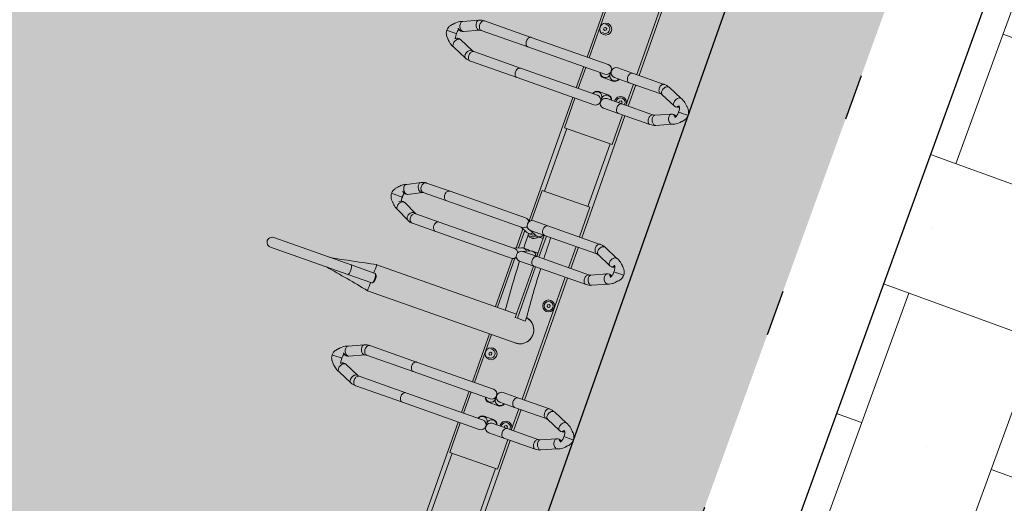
# Model space of a CAD drawing. Header units: metres. Extents: x 134157 to 138734, y 451157 to 455772.
# Tile 249 of 256: x 136439.35 to 136441.5, y 453477.44 to 453478.49. Entities that reach past the tile are written whole.
import ezdxf

# ---------------------------------------------------------------- set-up
doc = ezdxf.new("R2010")
doc.units = ezdxf.units.M
doc.linetypes.add('TR18X20__G2', pattern=[2.6, 1, -0.4, 0, -0.4, 0, -0.4, 0, -0.4])
doc.layers.add('-DR-alg-hulplijnen', color=210, linetype='Continuous', plot=False)
doc.layers.add('-DR-nw-gr-arc-gras', color=7, linetype='Continuous', true_color=0xb5d5a4)
for name, color, linetype in [('-DR-nw-inr-fietsparkeren Tulip Traverse', 2, 'Continuous'), ('-DR-nw-maatvoering', 3, 'Continuous'), ('-DR-nw-vh-band 18-20x25', 2, 'TR18X20__G2'), ('-DR-nw-vh-kantverharding', 3, 'Continuous'), ('VELOPA-FIG15', 1, 'Continuous'), ('VELOPA-FIG25', 1, 'Continuous')]:
    doc.layers.add(name, color=color, linetype=linetype)
doc.layers.add('-DR-nw-vh-arc-sbs df Drainflow', color=7, linetype='Continuous', lineweight=9, true_color=0xb9747c)
doc.layers.add('-DR-nw-vh-arc-tegels 300x300x45', color=253, linetype='Continuous', lineweight=9)
doc.styles.add('Drong', font='txt', dxfattribs={"height": 1.8})
doc.dimstyles.new('Drong', dxfattribs={"dimtxt": 1.8, "dimasz": 2.5, "dimexe": 0, "dimexo": 0, "dimgap": 0.9, "dimtad": 1, "dimzin": 0, "dimdsep": 46, "dimtxsty": 'Drong', "dimblk": 'dimblk-wit', "dimcen": 0, "dimse1": 1, "dimse2": 1, "dimclrd": 256, "dimclre": 1, "dimclrt": 7, "dimadec": 0, "dimazin": 0, "dimtfac": 1, "dimtmove": 0, "dimatfit": 3, "dimfxl": 1, "dimtolj": 1, "dimtzin": 0, "dimarcsym": 0})
pattern_1 = [(115.335625, (136419.71802, 453326.2367), (-0.223681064, -0.105903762), [0.06, -0.187485]), (205.335625, (136419.71802, 453326.2367), (0.105903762, -0.223681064), [0.06, -0.187485])]

# ---------------------------------------------------------------- blocks, each defined once
blk = doc.blocks.new('Tulip Traverse')
at = {"layer": 'VELOPA-FIG15', "color": 252, "linetype": 'Continuous', "lineweight": 9}
for p, q in [((822.5, 50), (677.5, 50)), ((1572.5, 50), (1427.5, 50)), ((822.5, -50), (677.5, -50)), ((1572.5, -50), (1427.5, -50))]:
    blk.add_line(p, q, dxfattribs=at)
at = {"layer": 'VELOPA-FIG15', "color": 252, "linetype": 'Continuous', "lineweight": 9, "flags": 128}
for points in [[(538.7, 121.5), (538.4, 120.9), (537.6, 119.9), (536.5, 119.2), (535.2, 118.6), (533.6, 118.3), (531.9, 118.2), (530.1, 118.4), (528.2, 118.8), (526.3, 119.4), (524.5, 120.2), (522.9, 121.3), (521.4, 122.4), (520.2, 123.7), (519.2, 125.1), (518.6, 126.4), (518.2, 127.8), (518.2, 129.1), (518.6, 130.3)], [(586.3, 121.5), (586.6, 120.9), (587.4, 119.9), (588.5, 119.2), (589.8, 118.6), (591.4, 118.3), (593.1, 118.2), (594.9, 118.4), (596.8, 118.8), (598.7, 119.4), (600.5, 120.2), (602.1, 121.3), (603.6, 122.4), (604.8, 123.7), (605.8, 125.1), (606.4, 126.4), (606.8, 127.8), (606.8, 129.1), (606.4, 130.3)], [(1288.7, 121.5), (1288.4, 120.9), (1287.6, 119.9), (1286.5, 119.2), (1285.2, 118.6), (1283.6, 118.3), (1281.9, 118.2), (1280.1, 118.4), (1278.2, 118.8), (1276.3, 119.4), (1274.5, 120.2), (1272.9, 121.3), (1271.4, 122.4), (1270.2, 123.7), (1269.2, 125.1), (1268.6, 126.4), (1268.2, 127.8), (1268.2, 129.1), (1268.6, 130.3)], [(1336.3, 121.5), (1336.6, 120.9), (1337.4, 119.9), (1338.5, 119.2), (1339.8, 118.6), (1341.4, 118.3), (1343.1, 118.2), (1344.9, 118.4), (1346.8, 118.8), (1348.7, 119.4), (1350.5, 120.2), (1352.1, 121.3), (1353.6, 122.4), (1354.8, 123.7), (1355.8, 125.1), (1356.4, 126.4), (1356.8, 127.8), (1356.8, 129.1), (1356.4, 130.3)], [(538, 118.1), (537.8, 116.8), (537.3, 115.5), (536.4, 114.4), (535.3, 113.3), (533.9, 112.4), (532.2, 111.7), (530.4, 111.2), (528.5, 110.9), (526.5, 110.9), (524.6, 111), (522.7, 111.4), (520.9, 112.1), (519.4, 112.9), (518.1, 113.8), (517.1, 115), (516.4, 116.2), (516, 117.4), (516, 118.1)], [(587, 118.1), (587.2, 116.8), (587.7, 115.5), (588.6, 114.4), (589.7, 113.3), (591.1, 112.4), (592.8, 111.7), (594.6, 111.2), (596.5, 110.9), (598.5, 110.9), (600.4, 111), (602.3, 111.4), (604.1, 112.1), (605.6, 112.9), (606.9, 113.8), (607.9, 115), (608.6, 116.2), (609, 117.4), (609, 118.1)], [(913.7, 106), (913.4, 105.5), (912.6, 104.5), (911.5, 103.7), (910.2, 103.1), (908.6, 102.8), (906.9, 102.7), (905.1, 102.8), (903.2, 103.2), (901.3, 103.8), (899.5, 104.7), (897.9, 105.7), (896.4, 106.9), (895.2, 108.2), (894.2, 109.6), (893.6, 111), (893.2, 112.4), (893.2, 113.7), (893.6, 114.9), (893.6, 115)], [(961.3, 106), (961.6, 105.5), (962.4, 104.5), (963.5, 103.7), (964.8, 103.1), (966.4, 102.8), (968.1, 102.7), (969.9, 102.8), (971.8, 103.2), (973.7, 103.8), (975.5, 104.7), (977.1, 105.7), (978.6, 106.9), (979.8, 108.2), (980.8, 109.6), (981.4, 111), (981.8, 112.4), (981.8, 113.7), (981.4, 114.9), (981.4, 115)], [(1288, 118.1), (1287.8, 116.8), (1287.3, 115.5), (1286.4, 114.4), (1285.3, 113.3), (1283.9, 112.4), (1282.2, 111.7), (1280.4, 111.2), (1278.5, 110.9), (1276.5, 110.9), (1274.6, 111), (1272.7, 111.4), (1270.9, 112.1), (1269.4, 112.9), (1268.1, 113.8), (1267.1, 115), (1266.4, 116.2), (1266, 117.4), (1266, 118.1)], [(1337, 118.1), (1337.2, 116.8), (1337.7, 115.5), (1338.6, 114.4), (1339.7, 113.3), (1341.1, 112.4), (1342.8, 111.7), (1344.6, 111.2), (1346.5, 110.9), (1348.5, 110.9), (1350.4, 111), (1352.3, 111.4), (1354.1, 112.1), (1355.6, 112.9), (1356.9, 113.8), (1357.9, 115), (1358.6, 116.2), (1359, 117.4), (1359, 118.1)], [(913, 102.9), (912.8, 101.6), (912.3, 100.3), (911.4, 99.1), (910.3, 98), (908.9, 97.1), (907.2, 96.4), (905.4, 95.8), (903.5, 95.5), (901.5, 95.5), (899.6, 95.7), (897.7, 96.1), (895.9, 96.7), (894.4, 97.5), (893.1, 98.5), (892.1, 99.7), (891.4, 100.9), (891, 102.2), (891, 102.9)], [(962, 102.9), (962.2, 101.6), (962.7, 100.3), (963.6, 99.1), (964.7, 98), (966.1, 97.1), (967.8, 96.4), (969.6, 95.8), (971.5, 95.5), (973.5, 95.5), (975.4, 95.7), (977.3, 96.1), (979.1, 96.7), (980.6, 97.5), (981.9, 98.5), (982.9, 99.7), (983.6, 100.9), (984, 102.2), (984, 102.9)], [(538, 45.1), (537.8, 43.9), (537.3, 42.6), (536.4, 41.4), (535.3, 40.4), (533.9, 39.5), (532.2, 38.8), (530.4, 38.3), (528.5, 38), (526.5, 37.9), (524.6, 38.1), (522.7, 38.5), (520.9, 39.1), (519.4, 39.9), (518.1, 40.9), (517.1, 42), (516.4, 43.2), (516, 44.5), (516, 45.1)], [(587, 45.1), (587.2, 43.9), (587.7, 42.6), (588.6, 41.4), (589.7, 40.4), (591.1, 39.5), (592.8, 38.8), (594.6, 38.3), (596.5, 38), (598.5, 37.9), (600.4, 38.1), (602.3, 38.5), (604.1, 39.1), (605.6, 39.9), (606.9, 40.9), (607.9, 42), (608.6, 43.2), (609, 44.5), (609, 45.1)], [(1288, 45.1), (1287.8, 43.9), (1287.3, 42.6), (1286.4, 41.4), (1285.3, 40.4), (1283.9, 39.5), (1282.2, 38.8), (1280.4, 38.3), (1278.5, 38), (1276.5, 37.9), (1274.6, 38.1), (1272.7, 38.5), (1270.9, 39.1), (1269.4, 39.9), (1268.1, 40.9), (1267.1, 42), (1266.4, 43.2), (1266, 44.5), (1266, 45.1)], [(1337, 45.1), (1337.2, 43.9), (1337.7, 42.6), (1338.6, 41.4), (1339.7, 40.4), (1341.1, 39.5), (1342.8, 38.8), (1344.6, 38.3), (1346.5, 38), (1348.5, 37.9), (1350.4, 38.1), (1352.3, 38.5), (1354.1, 39.1), (1355.6, 39.9), (1356.9, 40.9), (1357.9, 42), (1358.6, 43.2), (1359, 44.5), (1359, 45.1)], [(913, -18.1), (912.8, -19.4), (912.3, -20.7), (911.4, -21.9), (910.3, -23), (908.9, -23.9), (907.2, -24.6), (905.4, -25.2), (903.5, -25.5), (901.5, -25.5), (899.6, -25.3), (897.7, -24.9), (895.9, -24.3), (894.4, -23.5), (893.1, -22.5), (892.1, -21.3), (891.4, -20.1), (891, -18.8), (891, -18.1)], [(962, -18.1), (962.2, -19.4), (962.7, -20.7), (963.6, -21.9), (964.7, -23), (966.1, -23.9), (967.8, -24.6), (969.6, -25.2), (971.5, -25.5), (973.5, -25.5), (975.4, -25.3), (977.3, -24.9), (979.1, -24.3), (980.6, -23.5), (981.9, -22.5), (982.9, -21.3), (983.6, -20.1), (984, -18.8), (984, -18.1)], [(538, -189), (537.8, -190.3), (537.3, -191.6), (536.4, -192.7), (535.3, -193.8), (533.9, -194.7), (532.2, -195.4), (530.4, -196), (528.5, -196.3), (526.5, -196.3), (524.6, -196.1), (522.7, -195.7), (520.9, -195.1), (519.4, -194.3), (518.1, -193.3), (517.1, -192.2), (516.4, -190.9), (516, -189.6), (516, -189)], [(587, -189), (587.2, -190.3), (587.7, -191.6), (588.6, -192.7), (589.7, -193.8), (591.1, -194.7), (592.8, -195.4), (594.6, -196), (596.5, -196.3), (598.5, -196.3), (600.4, -196.1), (602.3, -195.7), (604.1, -195.1), (605.6, -194.3), (606.9, -193.3), (607.9, -192.2), (608.6, -190.9), (609, -189.6), (609, -189)], [(1288, -189), (1287.8, -190.3), (1287.3, -191.6), (1286.4, -192.7), (1285.3, -193.8), (1283.9, -194.7), (1282.2, -195.4), (1280.4, -196), (1278.5, -196.3), (1276.5, -196.3), (1274.6, -196.1), (1272.7, -195.7), (1270.9, -195.1), (1269.4, -194.3), (1268.1, -193.3), (1267.1, -192.2), (1266.4, -190.9), (1266, -189.6), (1266, -189)], [(1337, -189), (1337.2, -190.3), (1337.7, -191.6), (1338.6, -192.7), (1339.7, -193.8), (1341.1, -194.7), (1342.8, -195.4), (1344.6, -196), (1346.5, -196.3), (1348.5, -196.3), (1350.4, -196.1), (1352.3, -195.7), (1354.1, -195.1), (1355.6, -194.3), (1356.9, -193.3), (1357.9, -192.2), (1358.6, -190.9), (1359, -189.6), (1359, -189)], [(913, -244.2), (912.8, -245.7), (912.3, -247.1), (911.4, -248.5), (910.3, -249.7), (908.9, -250.7), (907.2, -251.6), (905.4, -252.1), (903.5, -252.5), (901.5, -252.5), (899.6, -252.3), (897.7, -251.9), (895.9, -251.2), (894.4, -250.2), (893.1, -249.1), (892.1, -247.8), (891.4, -246.4), (891, -244.9), (891, -244.2)], [(962, -244.2), (962.2, -245.7), (962.7, -247.1), (963.6, -248.5), (964.7, -249.7), (966.1, -250.7), (967.8, -251.6), (969.6, -252.1), (971.5, -252.5), (973.5, -252.5), (975.4, -252.3), (977.3, -251.9), (979.1, -251.2), (980.6, -250.2), (981.9, -249.1), (982.9, -247.8), (983.6, -246.4), (984, -244.9), (984, -244.2)], [(538, -296.7), (537.8, -298.1), (537.3, -299.3), (536.4, -300.5), (535.3, -301.6), (533.9, -302.5), (532.2, -303.2), (530.4, -303.7), (528.5, -304), (526.5, -304.1), (524.6, -303.9), (522.7, -303.5), (520.9, -302.9), (519.4, -302.1), (518.1, -301.1), (517.1, -299.9), (516.4, -298.7), (516, -297.4), (516, -296.7)], [(538.7, -300), (538.9, -300.6), (539.1, -301.9)], [(586.3, -300), (586.1, -300.6), (585.9, -301.9)], [(587, -296.7), (587.2, -298.1), (587.7, -299.3), (588.6, -300.5), (589.7, -301.6), (591.1, -302.5), (592.8, -303.2), (594.6, -303.7), (596.5, -304), (598.5, -304.1), (600.4, -303.9), (602.3, -303.5), (604.1, -302.9), (605.6, -302.1), (606.9, -301.1), (607.9, -299.9), (608.6, -298.7), (609, -297.4), (609, -296.7)], [(913, -298.2), (912.8, -299.7), (912.3, -301.2), (911.4, -302.5), (910.3, -303.7), (908.9, -304.8), (907.2, -305.6), (905.4, -306.2), (903.5, -306.5), (901.5, -306.6), (899.6, -306.4), (897.7, -305.9), (895.9, -305.2), (894.4, -304.3), (893.1, -303.1), (892.1, -301.8), (891.4, -300.4), (891, -299), (891, -298.2)], [(913.5, -300), (913.9, -301.2), (914.1, -302.7)], [(961.5, -300), (961.1, -301.2), (960.9, -302.7)], [(962, -298.2), (962.2, -299.7), (962.7, -301.2), (963.6, -302.5), (964.7, -303.7), (966.1, -304.8), (967.8, -305.6), (969.6, -306.2), (971.5, -306.5), (973.5, -306.6), (975.4, -306.4), (977.3, -305.9), (979.1, -305.2), (980.6, -304.3), (981.9, -303.1), (982.9, -301.8), (983.6, -300.4), (984, -299), (984, -298.2)], [(1288, -296.7), (1287.8, -298.1), (1287.3, -299.3), (1286.4, -300.5), (1285.3, -301.6), (1283.9, -302.5), (1282.2, -303.2), (1280.4, -303.7), (1278.5, -304), (1276.5, -304.1), (1274.6, -303.9), (1272.7, -303.5), (1270.9, -302.9), (1269.4, -302.1), (1268.1, -301.1), (1267.1, -299.9), (1266.4, -298.7), (1266, -297.4), (1266, -296.7)], [(1288.7, -300), (1288.9, -300.6), (1289.1, -301.9)], [(1336.3, -300), (1336.1, -300.6), (1335.9, -301.9)], [(1337, -296.7), (1337.2, -298.1), (1337.7, -299.3), (1338.6, -300.5), (1339.7, -301.6), (1341.1, -302.5), (1342.8, -303.2), (1344.6, -303.7), (1346.5, -304), (1348.5, -304.1), (1350.4, -303.9), (1352.3, -303.5), (1354.1, -302.9), (1355.6, -302.1), (1356.9, -301.1), (1357.9, -299.9), (1358.6, -298.7), (1359, -297.4), (1359, -296.7)], [(539.1, -301.9), (538.9, -303.2), (538.4, -304.6), (537.6, -306), (536.5, -307.3), (535.2, -308.6), (533.6, -309.7), (531.9, -310.6), (530.1, -311.4), (528.2, -311.9), (526.3, -312.1), (524.5, -312.2), (522.9, -312), (521.4, -311.5), (520.2, -310.8), (519.2, -309.9), (518.6, -308.9)], [(585.9, -301.9), (586.1, -303.2), (586.6, -304.6), (587.4, -306), (588.5, -307.3), (589.8, -308.6), (591.4, -309.7), (593.1, -310.6), (594.9, -311.4), (596.8, -311.9), (598.7, -312.1), (600.5, -312.2), (602.1, -312), (603.6, -311.5), (604.8, -310.8), (605.8, -309.9), (606.4, -308.9)], [(914.1, -302.7), (913.9, -304.2), (913.4, -305.8), (912.6, -307.3), (911.5, -308.7), (910.2, -310.1), (908.6, -311.2), (906.9, -312.2), (905.1, -312.9), (903.2, -313.4), (901.3, -313.6), (899.5, -313.5), (897.9, -313.1), (896.4, -312.5), (895.2, -311.6), (894.2, -310.6), (893.8, -309.9)], [(960.9, -302.7), (961.1, -304.2), (961.6, -305.8), (962.4, -307.3), (963.5, -308.7), (964.8, -310.1), (966.4, -311.2), (968.1, -312.2), (969.9, -312.9), (971.8, -313.4), (973.7, -313.6), (975.5, -313.5), (977.1, -313.1), (978.6, -312.5), (979.8, -311.6), (980.8, -310.6), (981.2, -309.9)], [(1289.1, -301.9), (1288.9, -303.2), (1288.4, -304.6), (1287.6, -306), (1286.5, -307.3), (1285.2, -308.6), (1283.6, -309.7), (1281.9, -310.6), (1280.1, -311.4), (1278.2, -311.9), (1276.3, -312.1), (1274.5, -312.2), (1272.9, -312), (1271.4, -311.5), (1270.2, -310.8), (1269.2, -309.9), (1268.6, -308.9)], [(1335.9, -301.9), (1336.1, -303.2), (1336.6, -304.6), (1337.4, -306), (1338.5, -307.3), (1339.8, -308.6), (1341.4, -309.7), (1343.1, -310.6), (1344.9, -311.4), (1346.8, -311.9), (1348.7, -312.1), (1350.5, -312.2), (1352.1, -312), (1353.6, -311.5), (1354.8, -310.8), (1355.8, -309.9), (1356.4, -308.9)], [(1125, -390.9), (1123, -391), (1121.1, -391.1), (1119.4, -391.3), (1117.8, -391.6), (1116.4, -391.9), (1115.3, -392.3), (1114.5, -392.8), (1114.1, -393.2), (1114, -393.6)], [(1136, -393.6), (1135.9, -393.2), (1135.5, -392.8), (1134.7, -392.3), (1133.6, -391.9), (1132.2, -391.6), (1130.6, -391.3), (1128.9, -391.1), (1127, -391), (1125, -390.9)]]:
    blk.add_lwpolyline(points, dxfattribs=at)
at = {"layer": 'VELOPA-FIG25', "color": 252, "linetype": 'Continuous', "lineweight": 9}
for p, q in [((562.5, 188.4), (562.5, 190)), ((562.5, 188), (562.5, 188.4)), ((562.5, 174), (562.5, 188)), ((562.5, 174), (562.5, 173.7)), ((562.5, 173.7), (562.5, 167.5)), ((937.5, 172), (937.5, 173.7)), ((937.5, 171.6), (937.5, 172)), ((937.5, 157.2), (937.5, 171.6)), ((1312.5, 188.4), (1312.5, 190)), ((1312.5, 188), (1312.5, 188.4)), ((1312.5, 174), (1312.5, 188)), ((1312.5, 174), (1312.5, 173.7)), ((1312.5, 173.7), (1312.5, 167.5)), ((532.8, 163), (518.6, 130.3)), ((538.7, 121.5), (553.1, 154.4)), ((571.9, 154.4), (586.3, 121.5)), ((606.4, 130.3), (592.2, 163)), ((937.5, 157.2), (937.5, 156.9)), ((937.5, 156.9), (937.5, 150.7)), ((1282.8, 163), (1268.6, 130.3)), ((1288.7, 121.5), (1303.1, 154.4)), ((1321.9, 154.4), (1336.3, 121.5)), ((1356.4, 130.3), (1342.2, 163)), ((907.9, 147), (893.6, 115)), ((913.7, 106), (928, 138.2)), ((947, 138.2), (961.3, 106)), ((981.4, 115), (967.1, 147)), ((516, 118.1), (516, 45.1)), ((538, 45.1), (538, 118.1)), ((587, 118.1), (587, 45.1)), ((609, 45.1), (609, 118.1)), ((1266, 118.1), (1266, 45.1)), ((1288, 45.1), (1288, 118.1)), ((1337, 118.1), (1337, 45.1)), ((1359, 45.1), (1359, 118.1)), ((891, 102.9), (891, -18.1)), ((913, -18.1), (913, 102.9)), ((962, 102.9), (962, -18.1)), ((984, -18.1), (984, 102.9)), ((516, 60), (234, 60)), ((516, 54.7), (234, 54.7)), ((516, 45.1), (516, 10.8)), ((587, 60), (538, 60)), ((587, 54.7), (538, 54.7)), ((538, 10.8), (538, 45.1)), ((581.5, 41.5), (583.3, 44.5)), ((583.3, 44.5), (586.7, 44.5)), ((586.7, 44.5), (587, 44)), ((587, 45.1), (587, 10.8)), ((891, 60), (609, 60)), ((677.5, 54.7), (609, 54.7)), ((609, 10.8), (609, 45.1)), ((677.5, -55.3), (677.5, 54.7)), ((891, 54.7), (822.5, 54.7)), ((822.5, 54.7), (822.5, -55.3)), ((962, 60), (913, 60)), ((962, 54.7), (913, 54.7)), ((1266, 60), (984, 60)), ((1266, 54.7), (984, 54.7)), ((1051.5, 41.5), (1053.3, 44.5)), ((1053.3, 44.5), (1056.7, 44.5)), ((1056.7, 44.5), (1058.5, 41.5)), ((1266, 45.1), (1266, 10.8)), ((1337, 60), (1288, 60)), ((1337, 54.7), (1288, 54.7)), ((1288, 10.8), (1288, 45.1)), ((1331.5, 41.5), (1333.3, 44.5)), ((1333.3, 44.5), (1336.7, 44.5)), ((1336.7, 44.5), (1337, 44)), ((1337, 45.1), (1337, 10.8)), ((1641, 60), (1359, 60)), ((1427.5, 54.7), (1359, 54.7)), ((1359, 10.8), (1359, 45.1)), ((1427.5, -55.3), (1427.5, 54.7)), ((583.3, 38.5), (581.5, 41.5)), ((586.7, 38.5), (583.3, 38.5)), ((587, 39), (586.7, 38.5)), ((1053.3, 38.5), (1051.5, 41.5)), ((1056.7, 38.5), (1053.3, 38.5)), ((1058.5, 41.5), (1056.7, 38.5)), ((1333.3, 38.5), (1331.5, 41.5)), ((1336.7, 38.5), (1333.3, 38.5)), ((1337, 39), (1336.7, 38.5)), ((522.7, 0.6), (522.7, -1.1)), ((546.6, -10.8), (546.6, 10.2)), ((578.4, 10.2), (578.4, -10.8)), ((602.3, -1.1), (602.3, 0.6)), ((1093, 4.2), (1103, 4.2)), ((1103, -13.7), (1103, 4.2)), ((1272.7, 0.6), (1272.7, -1.1)), ((1296.7, -10.8), (1296.7, 10.2)), ((1328.3, 10.2), (1328.3, -10.8)), ((1352.3, -1.1), (1352.3, 0.6)), ((516, -11.3), (516, -189)), ((527, -0.3), (534.5, -0.3)), ((534.7, -0.3), (534.5, -0.3)), ((538, -189), (538, -11.3)), ((587, -11.3), (587, -189)), ((590.5, -0.3), (590.3, -0.3)), ((590.5, -0.3), (598, -0.3)), ((609, -189), (609, -11.3)), ((891, -18.1), (891, -50.6)), ((913, -13.7), (962, -13.7)), ((913, -50.6), (913, -18.1)), ((913, -18.6), (962, -18.6)), ((920.7, -31.3), (920.7, -21.2)), ((954.3, -21.2), (954.3, -31.3)), ((962, -18.1), (962, -50.6)), ((984, -13.7), (1103, -13.7)), ((984, -50.6), (984, -18.1)), ((984, -18.6), (1103, -18.6)), ((1094.9, -18.6), (1094.9, -341.1)), ((1103, -13.7), (1103, -18.6)), ((1155.1, -341.2), (1155.1, -0.1)), ((1266, -11.3), (1266, -189)), ((1277, -0.3), (1284.5, -0.3)), ((1284.7, -0.3), (1284.5, -0.3)), ((1288, -189), (1288, -11.3)), ((1337, -11.3), (1337, -189)), ((1340.5, -0.3), (1340.3, -0.3)), ((1340.5, -0.3), (1348, -0.3)), ((1359, -189), (1359, -11.3)), ((441.5, -43.5), (443.3, -40.5)), ((443.3, -40.5), (446.7, -40.5)), ((446.7, -40.5), (448.5, -43.5)), ((913, -51.2), (919.8, -35.5)), ((920.7, -52.2), (920.7, -42.1)), ((954.3, -42.1), (954.3, -52.2)), ((955.2, -35.5), (962, -51.2)), ((1191.5, -43.5), (1193.3, -40.5)), ((1193.3, -40.5), (1196.7, -40.5)), ((1196.7, -40.5), (1198.5, -43.5)), ((405.2, -55.3), (516, -55.3)), ((516, -60), (405.2, -60)), ((443.3, -46.5), (441.5, -43.5)), ((446.7, -46.5), (443.3, -46.5)), ((448.5, -43.5), (446.7, -46.5)), ((538, -55.3), (587, -55.3)), ((587, -60), (538, -60)), ((609, -55.3), (677.5, -55.3)), ((894, -60), (609, -60)), ((822.5, -55.3), (892, -55.3)), ((894.8, -58.9), (891.9, -65.6)), ((913, -72.1), (919.8, -56.4)), ((957.8, -62.4), (917.2, -62.4)), ((955.2, -56.4), (962, -72.1)), ((983.1, -65.6), (980.2, -58.9)), ((1094.9, -62.4), (981.7, -62.4)), ((1094.9, -44.5), (1093, -44.5)), ((1155.1, -55.3), (1266, -55.3)), ((1266, -60), (1155.1, -60)), ((1193.3, -46.5), (1191.5, -43.5)), ((1196.7, -46.5), (1193.3, -46.5)), ((1198.5, -43.5), (1196.7, -46.5)), ((1288, -55.3), (1337, -55.3)), ((1337, -60), (1288, -60)), ((1359, -55.3), (1427.5, -55.3)), ((1644, -60), (1359, -60)), ((891, -69.9), (891, -244.2)), ((913, -244.2), (913, -69.9)), ((959.9, -67.3), (915.1, -67.3)), ((962, -69.9), (962, -244.2)), ((1094.9, -67.3), (983.7, -67.3)), ((984, -244.2), (984, -69.9)), ((516, -189), (516, -296.7)), ((538, -296.7), (538, -189)), ((587, -189), (587, -296.7)), ((609, -296.7), (609, -189)), ((1266, -189), (1266, -296.7)), ((1288, -296.7), (1288, -189)), ((1337, -189), (1337, -296.7)), ((1359, -296.7), (1359, -189)), ((891, -244.2), (891, -298.2)), ((913, -298.2), (913, -244.2)), ((962, -244.2), (962, -298.2)), ((984, -298.2), (984, -244.2)), ((553.1, -332.4), (538.7, -300)), ((586.3, -300), (571.9, -332.4)), ((927.8, -328.3), (913.5, -300)), ((961.5, -300), (947.2, -328.3)), ((1303.1, -332.4), (1288.7, -300)), ((1336.3, -300), (1321.9, -332.4)), ((518.6, -308.9), (532.9, -341.3)), ((592.1, -341.3), (606.4, -308.9)), ((893.8, -309.9), (908.2, -338.2)), ((966.8, -338.2), (981.2, -309.9)), ((1268.6, -308.9), (1282.9, -341.3)), ((1342.1, -341.3), (1356.4, -308.9)), ((553.2, -332.7), (553.1, -332.4)), ((571.9, -332.4), (571.8, -332.7)), ((928.1, -329), (927.9, -328.4)), ((937.5, -339.9), (937.5, -337.9)), ((937.5, -339.9), (937.5, -340.3)), ((937.5, -356.6), (937.5, -340.3)), ((947.1, -328.4), (946.9, -329.1)), ((1114, -338.1), (1114, -393.6)), ((1116.8, -335.1), (1114.3, -337.4)), ((1135.7, -337.4), (1133.2, -335.1)), ((1136, -393.6), (1136, -338.1)), ((1303.2, -332.7), (1303.1, -332.4)), ((1321.9, -332.4), (1321.8, -332.7)), ((562.5, -346.7), (562.5, -345)), ((562.5, -346.7), (562.5, -347.1)), ((562.5, -361.4), (562.5, -347.1)), ((562.5, -361.7), (562.5, -361.4)), ((562.5, -367.9), (562.5, -361.7)), ((937.5, -357), (937.5, -356.6)), ((937.5, -363), (937.5, -357)), ((1312.5, -346.7), (1312.5, -345)), ((1312.5, -346.7), (1312.5, -347.1)), ((1312.5, -361.4), (1312.5, -347.1)), ((1312.5, -361.7), (1312.5, -361.4)), ((1312.5, -367.9), (1312.5, -361.7)), ((1114, -393.6), (1114, -572.7)), ((1136, -393.6), (1136, -572.7))]:
    blk.add_line(p, q, dxfattribs=at)
at = {"layer": 'VELOPA-FIG25', "color": 252, "linetype": 'Continuous', "lineweight": 9, "flags": 128}
for points in [[(562.5, 190), (559.1, 189.5), (556.3, 188.7), (553.8, 187.6), (552.1, 186.7), (551, 186.1), (550.5, 185.7), (549.7, 185.2), (548.1, 183.9), (546.5, 182.3), (545.9, 181.5), (545.2, 180.9), (543.9, 179.8), (542.5, 178.5), (540.2, 176.1), (538, 173.6), (536.6, 171.5), (535.1, 169), (533.7, 166), (532.6, 162.3)], [(592.4, 162.3), (591.3, 166), (589.9, 169), (588.4, 171.5), (587, 173.6), (584.1, 176.9), (582.5, 178.5), (581.1, 179.8), (580.4, 180.4), (579.8, 180.9), (579.1, 181.5), (578.5, 182.3), (576.9, 183.9), (575.3, 185.2), (574.2, 186), (573.5, 186.4), (572.4, 187), (570.8, 187.8), (568.7, 188.7), (565.9, 189.5), (562.5, 190)], [(937.5, 173.7), (934.2, 173.2), (931.6, 172.5), (929.7, 171.7), (927.6, 170.8), (926.1, 169.9), (924.7, 168.9), (922.8, 167.3), (921.1, 165.5), (920.4, 164.7), (919.7, 164.2), (918.2, 162.9), (916.5, 161.2), (913.2, 157.6), (911.8, 155.7), (910.3, 153.2), (908.8, 150.1), (907.6, 146.2)], [(967.4, 146.2), (966.2, 150.1), (964.7, 153.2), (963.2, 155.7), (961.8, 157.6), (958.5, 161.2), (956.8, 162.9), (955.3, 164.2), (954.6, 164.7), (953.9, 165.5), (952.2, 167.3), (950.3, 168.9), (948.9, 169.9), (947.4, 170.8), (945.3, 171.7), (943.4, 172.5), (940.8, 173.2), (937.5, 173.7)], [(1312.5, 190), (1309.1, 189.5), (1306.3, 188.7), (1303.8, 187.6), (1302.1, 186.7), (1301, 186.1), (1300.5, 185.7), (1299.7, 185.2), (1298.1, 183.9), (1296.5, 182.3), (1295.9, 181.5), (1295.2, 180.9), (1293.9, 179.8), (1292.5, 178.5), (1290.2, 176.1), (1288, 173.6), (1286.6, 171.5), (1285.1, 169), (1283.7, 166), (1282.6, 162.3)], [(1342.4, 162.3), (1341.3, 166), (1339.9, 169), (1338.4, 171.5), (1337, 173.6), (1334.1, 176.9), (1332.5, 178.5), (1331.1, 179.8), (1330.4, 180.4), (1329.8, 180.9), (1329.1, 181.5), (1328.5, 182.3), (1326.9, 183.9), (1325.3, 185.2), (1324.2, 186), (1323.5, 186.4), (1322.4, 187), (1320.8, 187.8), (1318.7, 188.7), (1315.9, 189.5), (1312.5, 190)], [(532.7, 162.3), (532.6, 161.4), (532.8, 159.9), (533.3, 158.4), (534.3, 156.9), (535.6, 155.5), (537.2, 154.2), (539, 153.1), (541, 152.2), (543, 151.6), (545, 151.2), (547, 151.1), (548.8, 151.4), (550.4, 151.9), (551.7, 152.6), (552.7, 153.6), (553.1, 154.5)], [(551.7, 165.8), (552.2, 164.9), (552.7, 163.8), (553, 162.7), (553, 162), (552.9, 161.5), (552.6, 161.3), (552.1, 161.4), (551.5, 161.9), (551, 162.6), (550.8, 163.7), (550.7, 164.7), (550.7, 165.2)], [(562.5, 167.4), (565.1, 167.6), (567.4, 167.4), (569.3, 167.1), (570.8, 166.7), (573.1, 165.9), (575, 164.8), (575.7, 164.2), (576.1, 163.9), (576.2, 163.8), (576.2, 163.9)], [(592.3, 162.3), (592.5, 161.4), (592.3, 159.9), (591.7, 158.4), (590.7, 156.9), (589.4, 155.5), (587.8, 154.2), (586, 153.1), (584, 152.2), (582, 151.6), (580, 151.2), (578, 151.1), (576.2, 151.4), (574.6, 151.9), (573.3, 152.6), (572.3, 153.6), (571.9, 154.5)], [(572, 162.2), (572.1, 161.6), (572.3, 161.4), (572.8, 161.4), (573.4, 161.7), (574, 162.5), (574.2, 163.6), (574.3, 164.7), (574.3, 165.2)], [(923.5, 147), (923.5, 147), (923.6, 147.1), (924, 147.4), (924.7, 147.9), (925.6, 148.5), (926.8, 149.1), (928.2, 149.7), (929.8, 150.1), (931.8, 150.5), (934.4, 150.8), (937.5, 150.7)], [(937.5, 150.7), (940.1, 150.8), (942.4, 150.6), (944.3, 150.4), (945.8, 150), (948.1, 149.2), (950, 148.1), (950.7, 147.6), (951.1, 147.3), (951.3, 147.2), (951.3, 147.2)], [(1282.7, 162.3), (1282.6, 161.4), (1282.8, 159.9), (1283.3, 158.4), (1284.3, 156.9), (1285.6, 155.5), (1287.2, 154.2), (1289, 153.1), (1291, 152.2), (1293, 151.6), (1295, 151.2), (1297, 151.1), (1298.8, 151.4), (1300.4, 151.9), (1301.7, 152.6), (1302.7, 153.6), (1303.1, 154.5)], [(1301.7, 165.8), (1302.2, 164.9), (1302.7, 163.8), (1303, 162.7), (1303, 162), (1302.9, 161.5), (1302.6, 161.3), (1302.1, 161.4), (1301.5, 161.9), (1301, 162.6), (1300.8, 163.7), (1300.7, 164.7), (1300.7, 165.2)], [(1312.5, 167.4), (1315.1, 167.6), (1317.4, 167.4), (1319.3, 167.1), (1320.8, 166.7), (1323.1, 165.9), (1325, 164.8), (1325.7, 164.2), (1326.1, 163.9), (1326.2, 163.8), (1326.2, 163.9)], [(1342.3, 162.3), (1342.5, 161.4), (1342.3, 159.9), (1341.7, 158.4), (1340.7, 156.9), (1339.4, 155.5), (1337.8, 154.2), (1336, 153.1), (1334, 152.2), (1332, 151.6), (1330, 151.2), (1328, 151.1), (1326.2, 151.4), (1324.6, 151.9), (1323.3, 152.6), (1322.3, 153.6), (1321.9, 154.5)], [(1322, 162.2), (1322.1, 161.6), (1322.3, 161.4), (1322.8, 161.4), (1323.4, 161.7), (1324, 162.5), (1324.2, 163.6), (1324.3, 164.7), (1324.3, 165.2)], [(907.7, 146.2), (907.6, 145.2), (907.8, 143.7), (908.3, 142.2), (909.3, 140.7), (910.6, 139.3), (912.2, 137.9), (914, 136.8), (916, 135.9), (918, 135.3), (920, 134.9), (922, 134.9), (923.8, 135.1), (925.4, 135.7), (926.7, 136.5), (927.7, 137.5), (928, 138.3)], [(927, 149.2), (927.2, 148.8), (927.7, 147.7), (928, 146.6), (928, 145.8), (927.9, 145.3), (927.6, 145.1), (927.1, 145.2), (926.5, 145.6), (926, 146.3), (925.8, 147.3), (925.7, 148.4), (925.7, 148.5)], [(947, 146), (947.1, 145.4), (947.3, 145.1), (947.8, 145.1), (948.4, 145.4), (949, 146.2), (949.2, 147.3), (949.3, 148.4), (949.3, 148.5)], [(967.3, 146.2), (967.5, 145.2), (967.3, 143.7), (966.7, 142.2), (965.7, 140.7), (964.4, 139.3), (962.8, 137.9), (961, 136.8), (959, 135.9), (957, 135.3), (955, 134.9), (953, 134.9), (951.2, 135.1), (949.6, 135.7), (948.3, 136.5), (947.3, 137.5), (947, 138.3)], [(920.6, -21.2), (920.7, -21.1), (920.2, -18.6)], [(954.4, -21.2), (954.3, -21.1), (954.8, -18.6)], [(919.1, -37), (920.1, -38.6), (920.6, -42.1)], [(955.9, -37), (954.9, -38.6), (954.4, -42.1)], [(894.1, -60.4), (893.9, -59.5), (893.7, -57.8)], [(532.9, -341.1), (533.7, -344), (535.1, -347), (536.6, -349.5), (537.9, -351.4), (540.9, -354.8), (542.5, -356.4), (544, -357.7), (544.6, -358.3), (545.2, -358.8), (545.8, -359.4), (546.5, -360.2), (548.1, -361.8), (549.7, -363.1), (550.8, -363.9), (551.5, -364.3), (552.6, -364.9), (554.2, -365.7), (556.3, -366.6), (559.1, -367.4), (562.5, -367.9)], [(533, -341.3), (533.3, -342), (534.3, -343.1), (535.6, -343.9), (537.2, -344.4), (539, -344.6), (541, -344.6), (543, -344.2), (545, -343.6), (547, -342.7), (548.8, -341.5), (550.4, -340.2), (551.7, -338.8), (552.7, -337.3), (553.3, -335.8), (553.5, -334.3)], [(552.3, -342.7), (552.2, -342.9), (551.6, -343.9), (551, -345.1), (550.8, -345.9), (550.7, -346.2), (550.7, -346.2)], [(553.5, -334.3), (553.3, -332.9), (553, -332.4)], [(562.5, -367.9), (565.9, -367.4), (568.7, -366.6), (571.2, -365.5), (572.9, -364.7), (574, -364), (574.5, -363.6), (575.3, -363.1), (576.9, -361.8), (578.5, -360.2), (579.2, -359.4), (579.8, -358.8), (580.4, -358.3), (581, -357.7), (582.5, -356.4), (584.1, -354.8), (587.1, -351.4), (588.5, -349.5), (589.9, -347), (591.3, -344), (592.1, -341.1)], [(571.7, -333.1), (571.2, -335), (571, -337.3), (571.3, -339.4), (571.8, -341.1), (572.9, -343.5), (573.4, -344.3), (573.8, -344.9), (574, -345.3), (574, -345.3)], [(571.6, -334.3), (571.8, -332.9), (572, -332.4)], [(592, -341.3), (591.7, -342), (590.7, -343.1), (589.4, -343.9), (587.8, -344.4), (586, -344.6), (584, -344.6), (582, -344.2), (580, -343.6), (578, -342.7), (576.2, -341.5), (574.6, -340.2), (573.3, -338.8), (572.3, -337.3), (571.8, -335.8), (571.6, -334.3)], [(908.1, -338), (908.8, -340.4), (910.2, -343.1), (911.5, -345.1), (912.6, -346.5), (913.6, -347.8), (915, -349.4), (916.7, -351), (918.5, -352.6), (920, -354.2), (921.3, -355.6), (922.5, -356.8), (923.4, -357.5), (924.3, -358.2), (925.6, -359.1), (927.5, -360.2), (929.4, -361), (931.6, -361.8), (934.4, -362.5), (937.5, -363)], [(908.2, -338.2), (908.3, -338.5), (909.3, -339.8), (910.6, -340.8), (912.2, -341.5), (914, -341.9), (916, -341.9), (918, -341.6), (920, -341), (922, -340.2), (923.8, -339), (925.4, -337.6), (926.7, -336.1), (927.7, -334.4), (928.3, -332.7), (928.5, -331.1)], [(926.9, -339.6), (926.6, -340.1), (926, -341.1), (925.8, -341.8), (925.7, -342), (925.7, -341.8), (925.8, -341.3), (925.8, -340.6)], [(928.5, -331.1), (928.3, -329.5), (927.8, -328.3)], [(937.5, -363), (940.4, -362.6), (943, -361.9), (945.1, -361.2), (946.9, -360.4), (948.8, -359.4), (950.2, -358.6), (951.2, -357.9), (953.6, -355.8), (955.4, -353.8), (956.2, -352.9), (957.2, -352), (958.4, -351), (959.7, -349.7), (961.4, -347.8), (963.5, -345.1), (965, -342.8), (966.3, -340.1), (967, -338)], [(946.6, -331.1), (946.8, -329.5), (947.2, -328.3)], [(966.8, -338.2), (966.7, -338.5), (965.7, -339.8), (964.4, -340.8), (962.8, -341.5), (961, -341.9), (959, -341.9), (957, -341.6), (955, -341), (953, -340.2), (951.2, -339), (949.6, -337.6), (948.3, -336.1), (947.3, -334.4), (946.8, -332.7), (946.6, -331.1)], [(1125, -335.4), (1123, -335.4), (1121.1, -335.6), (1119.4, -335.8), (1117.8, -336.1), (1116.4, -336.4), (1115.3, -336.8), (1114.5, -337.2), (1114.1, -337.7), (1114, -338.1)], [(1116.8, -335.1), (1116.9, -335), (1117.6, -334.6), (1118.7, -334.3), (1120, -334), (1121.5, -333.8), (1123.2, -333.6), (1125, -333.6)], [(1125, -333.6), (1126.8, -333.6), (1128.5, -333.8), (1130, -334), (1131.3, -334.3), (1132.4, -334.6), (1133.1, -335), (1133.2, -335.1)], [(1136, -338.1), (1135.9, -337.7), (1135.5, -337.2), (1134.7, -336.8), (1133.6, -336.4), (1132.2, -336.1), (1130.6, -335.8), (1128.9, -335.6), (1127, -335.4), (1125, -335.4)], [(1282.9, -341.1), (1283.7, -344), (1285.1, -347), (1286.6, -349.5), (1287.9, -351.4), (1290.9, -354.8), (1292.5, -356.4), (1294, -357.7), (1294.6, -358.3), (1295.2, -358.8), (1295.8, -359.4), (1296.5, -360.2), (1298.1, -361.8), (1299.7, -363.1), (1300.8, -363.9), (1301.5, -364.3), (1302.6, -364.9), (1304.2, -365.7), (1306.3, -366.6), (1309.1, -367.4), (1312.5, -367.9)], [(1283, -341.3), (1283.3, -342), (1284.3, -343.1), (1285.6, -343.9), (1287.2, -344.4), (1289, -344.6), (1291, -344.6), (1293, -344.2), (1295, -343.6), (1297, -342.7), (1298.8, -341.5), (1300.4, -340.2), (1301.7, -338.8), (1302.7, -337.3), (1303.3, -335.8), (1303.5, -334.3)], [(1302.3, -342.7), (1302.2, -342.9), (1301.6, -343.9), (1301, -345.1), (1300.8, -345.9), (1300.7, -346.2), (1300.7, -346.2)], [(1303.5, -334.3), (1303.3, -332.9), (1303, -332.4)], [(1312.5, -367.9), (1315.9, -367.4), (1318.7, -366.6), (1321.2, -365.5), (1322.9, -364.7), (1324, -364), (1324.5, -363.6), (1325.3, -363.1), (1326.9, -361.8), (1328.5, -360.2), (1329.2, -359.4), (1329.8, -358.8), (1330.4, -358.3), (1331, -357.7), (1332.5, -356.4), (1334.1, -354.8), (1337.1, -351.4), (1338.5, -349.5), (1339.9, -347), (1341.3, -344), (1342.1, -341.1)], [(1321.7, -333.1), (1321.2, -335), (1321, -337.3), (1321.3, -339.4), (1321.8, -341.1), (1322.9, -343.5), (1323.4, -344.3), (1323.8, -344.9), (1324, -345.3), (1324, -345.3)], [(1321.6, -334.3), (1321.8, -332.9), (1322, -332.4)], [(1342, -341.3), (1341.7, -342), (1340.7, -343.1), (1339.4, -343.9), (1337.8, -344.4), (1336, -344.6), (1334, -344.6), (1332, -344.2), (1330, -343.6), (1328, -342.7), (1326.2, -341.5), (1324.6, -340.2), (1323.3, -338.8), (1322.3, -337.3), (1321.8, -335.8), (1321.6, -334.3)]]:
    blk.add_lwpolyline(points, dxfattribs=at)
at = {"layer": 'VELOPA-FIG25', "color": 252, "linetype": 'Continuous', "lineweight": 9}
for centre, radius in [((1055, 41.5), 13), ((1055, 41.5), 10), ((445, -42), 13), ((1195, -42), 13)]:
    blk.add_circle(centre, radius, dxfattribs=at)
for centre, radius, start, end in [((560, 149.1), 18.5, 82.1098, 127.3763), ((541.7, 159), 12.3, 338.4965, 33.8595), ((581.6, 158.8), 10.6, 147.1944, 204.338), ((579.5, 161.4), 7.59, 145.2636, 174.2273), ((1310, 149.1), 18.5, 82.11, 127.376), ((1291.7, 159), 12.3, 338.4979, 33.858), ((1331.6, 158.8), 10.6, 147.1947, 204.3377), ((1329.5, 161.4), 7.59, 145.2629, 174.228), ((546.4, 118), 30.4, 156.2888, 179.9028), ((578.5, 118), 30.5, 0.1365, 23.6714), ((916.8, 142.9), 12.2, 337.8613, 31.5545), ((956.5, 142.7), 10.6, 146.3888, 204.8402), ((953.7, 145.5), 6.81, 146.8801, 175.2455), ((1296.4, 118), 30.4, 156.2883, 179.9035), ((1328.5, 118), 30.5, 0.1366, 23.6717), ((546.4, 118), 8.35, 155.776, 179.712), ((578.5, 118), 8.54, 0.5484, 23.9635), ((920.6, 102.9), 29.6, 155.7871, 179.8918), ((954.3, 102.8), 29.7, 0.1503, 24.1702), ((1296.4, 118), 8.35, 155.7773, 179.7117), ((1328.5, 118), 8.54, 0.5492, 23.9618), ((920.6, 102.9), 7.55, 155.1689, 179.649), ((954.3, 102.8), 7.74, 0.6599, 24.5221), ((585, 41.5), 13, 81.1456, 278.8544), ((585, 41.5), 10, 78.4571, 281.5429), ((1335, 41.5), 13, 81.1456, 278.8544), ((1335, 41.5), 10, 78.4571, 281.5429), ((534.7, 10.2), 12, 0, 73.7845), ((590.4, 10.2), 12, 106.2055, 180), ((1125, -0.3), 30.5, 351.3116, 171.5322), ((1125, 0), 30.1, 359.7684, 171.8778), ((1284.7, 10.2), 12, 0, 73.7845), ((1340.4, 10.2), 12, 106.2055, 180), ((527, 10.8), 11, 180, 0), ((534.6, 10.7), 11, 269.9038, 72.1385), ((590.4, 10.7), 11, 107.8615, 270.0962), ((598, 10.8), 11, 180, 0), ((901.8, 2374.2), 2377.6, 271.9815, 274.6127), ((1277, 10.8), 11, 180, 0), ((1284.6, 10.7), 11, 269.9038, 72.1383), ((1340.4, 10.7), 11, 107.8616, 270.0962), ((1348, 10.8), 11, 180, 0), ((527, -11.3), 11, 0, 180), ((534.7, -11.2), 11, 287.5241, 90.0274), ((534.7, -10.8), 12, 286.2155, 0), ((590.4, -10.8), 12, 180, 253.7945), ((590.3, -11.2), 11, 89.9726, 252.4759), ((598, -11.3), 11, 0, 180), ((893.9, 2582.8), 2586.4, 270.4234, 271.5091), ((909.9, -31.2), 10.8, 336.647, 73.2243), ((965.1, -31.2), 10.8, 106.7757, 203.353), ((1277, -11.3), 11, 0, 180), ((1284.7, -11.2), 11, 287.5242, 90.0273), ((1284.7, -10.8), 12, 286.2155, 0), ((1340.4, -10.8), 12, 180, 253.7945), ((1340.3, -11.2), 11, 89.9727, 252.4759), ((1348, -11.3), 11, 0, 180), ((445, -43.5), 10, 60, 195.466), ((445, -43.5), 10, 344.534, 60), ((915, -43.5), 10, 344.534, 60), ((915, -42), 13, 308.5211, 64.2094), ((1195, -43.5), 10, 60, 195.466), ((1195, -43.5), 10, 344.534, 60), ((902, -50.6), 11, 180, 0), ((901.8, -69.9), 10.8, 117.2725, 179.8318), ((902.2, -69.9), 10.8, 0.2797, 62.616), ((910, -52.2), 10.6, 336.4236, 53.9238), ((893.9, 2532.4), 2584.7, 270.5924, 271.3342), ((965, -52.2), 10.6, 126.0762, 203.5764), ((973, -50.6), 11, 180, 0), ((972.8, -69.9), 10.8, 117.393, 179.7118), ((973.2, -69.9), 10.8, 0.1665, 62.7287), ((901.8, 2325.5), 2377.7, 271.9815, 274.6127), ((546, -296.7), 29.9, 180.1465, 204.0079), ((546, -296.7), 8, 180.6237, 204.3373), ((579.2, -296.7), 7.81, 335.3701, 359.669), ((579.2, -296.7), 29.8, 335.9495, 359.8966), ((916.8, -298.1), 25.8, 180.2359, 207.0873), ((917, -298.1), 3.97, 181.9958, 208.1245), ((958.1, -298.1), 3.91, 331.6796, 358.2002), ((958.3, -298.1), 25.7, 332.8593, 359.818), ((1295.9, -296.7), 29.9, 180.146, 204.0081), ((1296, -296.7), 8, 180.6211, 204.3393), ((1329.2, -296.7), 7.81, 335.3696, 359.6695), ((1329.2, -296.7), 29.8, 335.9506, 359.8954), ((543.8, -337), 10.2, 326.0065, 22.3686), ((919.3, -333.5), 9.75, 321.0807, 23.266), ((934.6, -315.5), 22.6, 253.7086, 277.3994), ((940.4, -314.6), 23.4, 262.9441, 285.5692), ((958.2, -333.6), 12.2, 160.5616, 222.1983), ((-1558.8, -892.8), 2710.3, 9.5498, 11.7414), ((1109.7, 230.5), 571.9, 268.5109, 270.4289), ((3862.5, -902.9), 2765, 168.2804, 170.4286), ((1141, 146.7), 488.2, 269.4088, 271.6564), ((1293.8, -337), 10.2, 326.0064, 22.3689), ((559.8, -326.1), 19.1, 245.4192, 277.9826), ((564.9, -324.6), 20.6, 263.2008, 292.8484), ((1309.8, -326.1), 19.1, 245.4294, 277.9725), ((1314.9, -324.6), 20.6, 263.201, 292.8482), ((1125, -572.7), 11, 179.0854, 0.9146)]:
    blk.add_arc(centre, radius, start, end, dxfattribs=at)
blk = doc.blocks.new('Tulip fietsenrek rail')
at = {"layer": '-DR-alg-hulplijnen'}
blk.add_lwpolyline([(3150, -1935), (3150, -10), (150, -10), (150, -1935)], close=True, dxfattribs=at)
at = {"layer": 'VELOPA-FIG15'}
blk.add_blockref('Tulip Traverse', (150, -200), dxfattribs=at)
blk = doc.blocks.new('dimblk-wit')
at = {"color": 7}
blk.add_line((0, -0.33333), (0, 0.33333), dxfattribs=at)
blk.add_solid([(0, 0), (-0.8, 0.2), (-0.8, -0.2)], dxfattribs=at)
blk = doc.blocks.new('*D708')
at = {"layer": '-DR-nw-maatvoering', "lineweight": -2, "transparency": 16777216}
blk.add_line((136444.229, 453483.4437), (136433.0559, 453452.177), dxfattribs=at)
at = {"layer": 'Defpoints', "color": 0, "transparency": 16777216}
for p in [(136444.5977, 453483.8429), (136432.8876, 453451.7062), (136433.0881, 453451.6346)]:
    blk.add_point(p, dxfattribs=at)
at = {"layer": '-DR-nw-maatvoering', "lineweight": -2, "transparency": 16777216, "xscale": 0.5, "yscale": 0.5, "zscale": 0.5}
for p, rotation in [((136444.3973, 453483.9146), 70.33562535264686), ((136432.8876, 453451.7062), 250.3356253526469)]:
    blk.add_blockref('dimblk-wit', p, dxfattribs=dict(at, rotation=rotation))
at = {"layer": '-DR-nw-maatvoering', "color": 7, "transparency": 16777216, "insert": (136438.3, 453467.9328), "char_height": 0.36, "attachment_point": 5, "rotation": 70.3356, "style": 'Drong'}
blk.add_mtext('\\A1;34.20', dxfattribs=at)

msp = doc.modelspace()

# ---------------------------------------------------------------- hatches: boundary and pattern name
at = {"layer": '-DR-nw-gr-arc-gras', "transparency": 33554687}
h = msp.add_hatch(dxfattribs=at)
h.set_pattern_fill('AGR-BOLLEN', color=256, scale=0.1, pattern_type=2)
h.set_pattern_definition(pattern_1)
edge = h.paths.add_edge_path()
edge.add_arc((-7000776.8095, 3043164.5676), 7592527.9974, 340.05675056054, 340.05722562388)
edge.add_line((136455.7816, 453494.2543), (136455.1236, 453494.4934))
edge.add_arc((380495.2224, 364992.5484), 259592.3036, 160.066656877, 160.080445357)
edge.add_line((136433.8323, 453435.7615), (136433.8135, 453435.7683))
edge.add_line((136433.8135, 453435.7683), (136432.1795, 453431.2551))
edge.add_line((136432.1795, 453431.2551), (136432.1983, 453431.2483))
edge.add_line((136432.1983, 453431.2483), (136431.6776, 453429.8696))
edge.add_line((136431.6776, 453429.8696), (136432.3364, 453429.6312))
edge.add_line((136432.3364, 453429.6312), (136434.3093, 453435.0766))
h = msp.add_hatch(dxfattribs=at)
h.set_pattern_fill('AGR-BOLLEN', color=256, scale=0.1, pattern_type=2)
h.set_pattern_definition(pattern_1)
edge = h.paths.add_edge_path()
edge.add_line((136486.7031, 453573.6088), (136485.7631, 453573.9499))
edge.add_line((136485.7631, 453573.9499), (136435.7589, 453436.1401))
edge.add_arc((149594.4053, 448661.5341), 13998.1013, 160.05673076, 160.29770339)
edge.add_line((136415.7945, 453380.7559), (136415.2889, 453379.3438))
edge.add_line((136415.2889, 453379.3438), (136417.827, 453378.529))
edge.add_line((136417.827, 453378.529), (136420.502, 453386.122))
edge.add_line((136420.502, 453386.122), (136418.9871, 453386.7016))
edge.add_arc((149703.6278, 448622.0327), 14113.2472, 160.05722659, 160.26912154, ccw=False)
edge.add_line((136436.6989, 453435.799), (136486.7031, 453573.6088))
at = {"layer": '-DR-nw-vh-arc-sbs df Drainflow'}
h = msp.add_hatch(dxfattribs=at)
h.set_pattern_fill('AVH-SBS_KEIFORMAAT_ELLEBOOG_01', color=256, scale=3, angle=250, pattern_type=2)
h.set_pattern_definition([(250, (0, 0), (0.38451382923, 0.17930174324), [0.9, -0.3]), (340, (-0.2052, -0.56382), (0.38451382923, 0.17930174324), [0.9, -0.3]), (250, (0.03835, -0.3332), (0.38451382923, 0.17930174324), [0, -1.2]), (250, (0.0254, -0.80738), (0.38451382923, 0.17930174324), [0, -1.2])])
h.paths.add_polyline_path([(136445.7671, 453483.9516, -0.413557), (136445.1276, 453483.6518), (136443.8088, 453484.127, 0.413557), (136443.4251, 453483.9471), (136435.203, 453461.2874), (136437.2727, 453460.5413)])
at = {"layer": '-DR-nw-vh-arc-tegels 300x300x45'}
h = msp.add_hatch(dxfattribs=at)
h.set_pattern_fill('AVH-TEGEL_200X200_HALFST', color=256, scale=2, angle=71, pattern_type=2)
h.set_pattern_definition([(71, (0, 0), (-0.05887645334, 0.44332106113), [0.4, -0.4]), (161, (0, 0), (-0.13022726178, -0.37820743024), [])])
h.paths.add_polyline_path([(136429.3445, 453451.4856), (136430.9114, 453450.9257), (136427.4675, 453441.4324), (136425.9337, 453441.9805)], flags=16)
h.paths.add_polyline_path([(136429.3445, 453451.1896), (136430.7197, 453450.6906), (136427.4607, 453441.7463), (136426.1241, 453442.2259)], flags=0)
h.paths.add_polyline_path([(136429.7498, 453452.6151), (136433.5729, 453463.2605), (136435.1795, 453462.6864), (136431.3207, 453452.0537)], flags=16)
h.paths.add_polyline_path([(136429.9525, 453452.8838), (136433.5747, 453463.0726), (136434.9925, 453462.5659), (136431.3337, 453452.3827)], flags=0)
h.paths.add_polyline_path([(136433.9777, 453464.3901), (136438.2651, 453476.3356), (136439.9172, 453475.7453), (136435.5858, 453463.8155)], flags=16)
h.paths.add_polyline_path([(136434.1664, 453464.6154), (136438.3255, 453476.2079), (136439.7889, 453475.6849), (136435.5865, 453464.108)], flags=0)
edge = h.paths.add_edge_path()
edge.add_line((136433.5721, 453450.9291), (136433.291, 453451.0311))
edge.add_line((136433.291, 453451.0311), (136433.3595, 453451.2221))
edge.add_line((136433.3595, 453451.2221), (136433.3593, 453451.2221))
edge.add_line((136433.3593, 453451.2221), (136433.3931, 453451.3132))
edge.add_line((136433.3931, 453451.3132), (136431.6039, 453451.9525))
edge.add_line((136431.6039, 453451.9525), (136431.6756, 453452.1522))
edge.add_line((136431.6756, 453452.1522), (136443.4072, 453484.4842))
edge.add_line((136443.4072, 453484.4842), (136445.1954, 453483.8399))
edge.add_line((136445.1954, 453483.8399), (136445.2971, 453484.1222))
edge.add_line((136445.2971, 453484.1222), (136445.5791, 453484.0199))
edge.add_line((136445.5791, 453484.0199), (136446.1081, 453485.4779))
edge.add_line((136446.1081, 453485.4779), (136445.8731, 453485.5632))
edge.add_line((136445.8731, 453485.5632), (136446.0266, 453485.9862))
edge.add_line((136446.0266, 453485.9862), (136445.6976, 453486.1056))
edge.add_line((136445.6976, 453486.1056), (136438.6467, 453488.6713))
edge.add_line((136438.6467, 453488.6713), (136438.0156, 453486.9338))
edge.add_line((136438.0156, 453486.9338), (136439.1819, 453486.5116))
edge.add_line((136439.1819, 453486.5116), (136437.7228, 453482.4734))
edge.add_line((136437.7228, 453482.4734), (136436.7071, 453482.8404))
edge.add_line((136436.7071, 453482.8404), (136435.7186, 453480.0489))
edge.add_line((136435.7186, 453480.0489), (136436.7201, 453479.6987))
edge.add_line((136436.7201, 453479.6987), (136435.276, 453475.7019))
edge.add_line((136435.276, 453475.7019), (136434.2602, 453476.0689))
edge.add_line((136434.2602, 453476.0689), (136433.2858, 453473.284))
edge.add_line((136433.2858, 453473.284), (136434.2733, 453472.9272))
edge.add_line((136434.2733, 453472.9272), (136432.8291, 453468.9304))
edge.add_line((136432.8291, 453468.9304), (136431.8134, 453469.2975))
edge.add_line((136431.8134, 453469.2975), (136430.8389, 453466.5125))
edge.add_line((136430.8389, 453466.5125), (136431.8265, 453466.1557))
edge.add_line((136431.8265, 453466.1557), (136430.3823, 453462.159))
edge.add_line((136430.3823, 453462.159), (136429.3666, 453462.526))
edge.add_line((136429.3666, 453462.526), (136428.4156, 453459.7325))
edge.add_line((136428.4156, 453459.7325), (136429.3846, 453459.3824))
edge.add_line((136429.3846, 453459.3824), (136427.9355, 453455.3875))
edge.add_line((136427.9355, 453455.3875), (136426.9197, 453455.7545))
edge.add_line((136426.9197, 453455.7545), (136425.9688, 453452.9611))
edge.add_line((136425.9688, 453452.9611), (136426.9328, 453452.6127))
edge.add_line((136426.9328, 453452.6127), (136425.4886, 453448.616))
edge.add_line((136425.4886, 453448.616), (136424.4729, 453448.983))
edge.add_line((136424.4729, 453448.983), (136423.4984, 453446.1981))
edge.add_line((136423.4984, 453446.1981), (136424.486, 453445.8412))
edge.add_line((136424.486, 453445.8412), (136420.456, 453435.011))
edge.add_line((136420.456, 453435.011), (136419.5646, 453432.5326))
edge.add_line((136419.5646, 453432.5326), (136425.4878, 453430.4022))
edge.add_line((136425.4878, 453430.4022), (136425.9926, 453431.8147))
edge.add_line((136425.9926, 453431.8147), (136426.0599, 453432.003))
edge.add_line((136426.0599, 453432.003), (136426.6325, 453431.7984))
edge.add_arc((149594.405, 448661.5342), 14005.2009, 160.08185297, 160.08616291, ccw=False)
edge.add_line((136426.9914, 453432.7889), (136426.7115, 453432.8904))
edge.add_line((136426.7115, 453432.8904), (136426.8137, 453433.1722))
edge.add_line((136426.8137, 453433.1722), (136425.0252, 453433.8204))
edge.add_line((136425.0252, 453433.8204), (136431.193, 453450.8251))
edge.add_line((136431.193, 453450.8251), (136432.9854, 453450.1845))
edge.add_line((136432.9854, 453450.1845), (136433.0877, 453450.4666))
edge.add_line((136433.0877, 453450.4666), (136433.3675, 453450.3651))
edge.add_line((136433.3675, 453450.3651), (136433.5721, 453450.9291))

# ---------------------------------------------------------------- linework, layer by layer
at = {"layer": '-DR-nw-vh-band 18-20x25'}
msp.add_lwpolyline([(136433.3934, 453451.3131), (136431.6032, 453451.9528), (136443.4072, 453484.4842), (136445.1954, 453483.8399)], dxfattribs=at)
at = {"layer": '-DR-nw-vh-kantverharding'}
msp.add_lwpolyline([(136445.7671, 453483.9516, -0.413557), (136445.1276, 453483.6518), (136443.8088, 453484.127, 0.413557), (136443.4251, 453483.9471), (136431.9626, 453452.3569, 0.41564), (136432.1437, 453451.9721), (136433.4584, 453451.5022, -0.41564), (136433.7601, 453450.8609), (136433.5555, 453450.2968, -0.412789), (136432.9172, 453449.9965), (136431.5952, 453450.469, 0.412789), (136431.2122, 453450.2888), (136427.2046, 453439.2441, 0.000095), (136425.3836, 453434.2223, 0.414209), (136425.5634, 453433.838), (136426.8796, 453433.361, -0.414193), (136427.1794, 453432.7206)], format="xyb", dxfattribs=at)

# ---------------------------------------------------------------- block references
at = {"layer": '-DR-nw-inr-fietsparkeren Tulip Traverse', "xscale": 0.001, "yscale": 0.001, "zscale": 0.001, "rotation": 250.5473389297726}
msp.add_blockref('Tulip fietsenrek rail', (136441.0574, 453478.9492), dxfattribs=at)

# ---------------------------------------------------------------- dimensions: what is measured, and where the dimension line sits
at = {"layer": '-DR-nw-maatvoering'}
dim = msp.add_aligned_dim(p1=(136444.5977, 453483.8429), p2=(136433.0881, 453451.6346), distance=-0.2128, dimstyle='Drong', override={"dimtfill": 0}, dxfattribs=at)
dim.commit()
dim.dimension.update_dxf_attribs({"geometry": '*D708', "text_midpoint": (136438.3, 453467.9328)})

doc.saveas('drawing.dxf')
